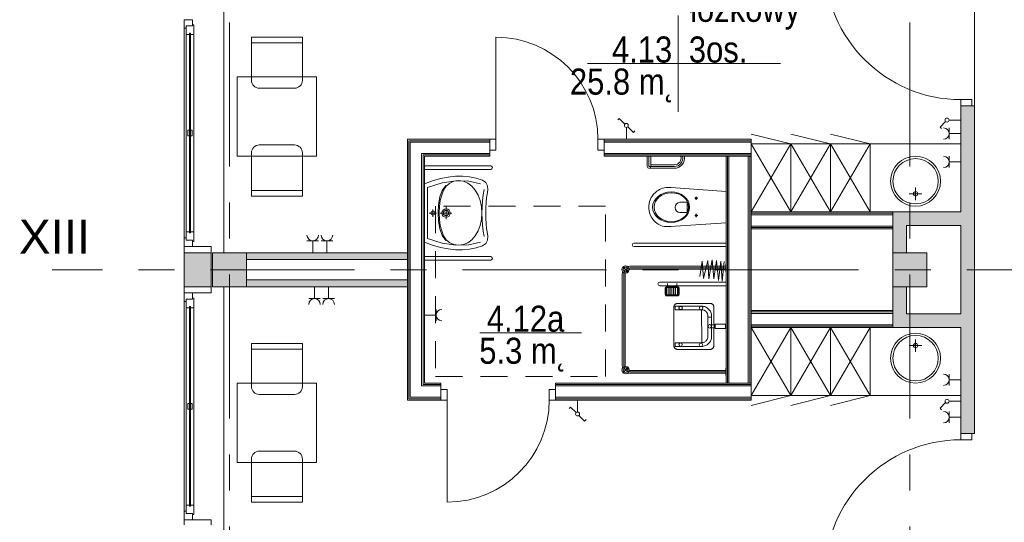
# Model space of a CAD drawing. Header units: centimetres. Extents: x -2424 to 1783, y 5 to 2907.
# Tile 6 of 99: x -1398 to -529, y 666 to 1109. Entities that reach past the tile are written whole.
import ezdxf

# ---------------------------------------------------------------- set-up
doc = ezdxf.new("R2010")
doc.units = ezdxf.units.CM
for name, pattern in [('Dash', [60, 30, -30]), ('Oś', [222.25, 127, -31.75, 31.75, -31.75]), ('Ponad', [39.688, 23.813, -15.875])]:
    doc.linetypes.add(name, pattern=pattern)
for name, color, linetype, lineweight in [('A-AREA', 32, 'Continuous', 13), ('A-AREA-IDEN', 2, 'Continuous', 13), ('A-DETL', 90, 'Continuous', 9), ('A-DETL-GENF', 92, 'Continuous', 9), ('A-DETL-MEDM', 33, 'Continuous', 13), ('A-DOOR', 31, 'Continuous', 13), ('A-FLOR-OVHD', 1, 'Ponad', 9), ('A-GLAZ', 151, 'Continuous', 13), ('A-WALL', 113, 'Continuous', 13), ('A-WALL-FNSH', 113, 'Continuous', 13), ('E-ELEC-EQPM', 71, 'Continuous', 9), ('I-FURN', 30, 'Continuous', 9), ('P-SANR-FIXT', 6, 'Continuous', 9), ('S-COLS', 52, 'Continuous', 13), ('S-GRID', 1, 'Continuous', 13), ('S-GRID-IDEN', 1, 'Continuous', 13)]:
    doc.layers.add(name, color=color, linetype=linetype, lineweight=lineweight)
doc.layers.add('A-WALL-PATT', color=111, linetype='Continuous', lineweight=13, plot=False)
doc.styles.add('Arial_11', font='arial.ttf', dxfattribs={"width": 0.85, "height": 23})
doc.styles.add('Arial_7', font='arial.ttf', dxfattribs={"height": 30})

msp = doc.modelspace()

# ---------------------------------------------------------------- hatches: boundary and pattern name
at = {"layer": 'S-COLS', "lineweight": 9}
for points in [[(-1197.62, 873.33), (-1197.62, 903.33), (-1227.62, 903.33), (-1227.62, 873.33)], [(-597.62, 873.33), (-597.62, 903.33), (-627.62, 903.33), (-627.62, 873.33)]]:
    msp.add_hatch(color=251, dxfattribs=at).paths.add_polyline_path(points, flags=0)

# ---------------------------------------------------------------- linework, layer by layer
at = {"layer": 'A-AREA', "color": 251, "lineweight": 9}
msp.add_line((-555.62, 1163.33), (-555.62, 1032.83), dxfattribs=at)
at = {"layer": 'A-AREA-IDEN', "color": 251, "lineweight": 9}
for p, q in [((-816.8, 1112.63), (-816.8, 1070.13)), ((-807.04, 1070.13), (-896.8, 1070.13)), ((-896.8, 1070.13), (-726.8, 1070.13)), ((-816.8, 1070.13), (-816.8, 1027.63)), ((-902.15, 832.77), (-991.9, 832.77))]:
    msp.add_line(p, q, dxfattribs=at)
at = {"layer": 'A-DETL', "color": 251, "linetype": 'Dash', "lineweight": 9}
for points, knots in [([(-561.62, 223.33), (-512.94, 223.33), (-458.63, 223.33), (-439.12, 233.02), (-439.12, 251.36), (-439.12, 296.62), (-439.12, 1289.33), (-439.12, 1326.28), (-439.12, 1329.11), (-439.12, 1432.79), (-439.12, 1435.62), (-439.12, 1472.57), (-476.08, 1472.57), (-478.91, 1472.57), (-555.62, 1472.57)], [0, 0, 0, 0, 1.364584, 2.39731, 3.331097, 14.882957, 26.638407, 37.929815, 39.498766, 40.694496, 42.263448, 43.102688, 43.941928, 45.215987, 45.215987, 45.215987, 45.215987]), ([(-555.62, 1472.57), (-478.91, 1472.57), (-450.62, 1472.57), (-439.12, 1472.57), (-439.12, 1461.07), (-439.12, 1432.79), (-439.12, 1329.11), (-439.12, 1326.28), (-439.12, 1289.33), (-402.17, 1289.33), (-399.34, 1289.33), (54.38, 1289.33), (347.2, 1289.33), (391.67, 1289.33), (413.88, 1267.11), (413.88, 1211.15), (413.88, 1019.9)], [0, 0, 0, 0, 1.274059, 1.834911, 2.395763, 3.964714, 5.438832, 7.007784, 7.847024, 8.686264, 14.083246, 22.278473, 30.929004, 34.961158, 36.402966, 39.45005, 39.45005, 39.45005, 39.45005])]:
    msp.add_open_spline(points, degree=3, knots=knots, dxfattribs=at)
at = {"layer": 'A-DETL-GENF', "color": 251, "lineweight": 9}
for p, q in [((-558.12, 1038.33), (-567.62, 1038.33)), ((-567.62, 1038.33), (-567.62, 1032.83)), ((-558.12, 1032.83), (-558.12, 1038.33)), ((-567.62, 1032.83), (-558.12, 1032.83)), ((-983.13, 993.83), (-983.13, 1003.33)), ((-983.13, 1003.33), (-977.63, 1003.33)), ((-977.63, 1003.33), (-977.63, 993.83)), ((-887.63, 1003.33), (-882.13, 1003.33)), ((-887.63, 993.83), (-887.63, 1003.33)), ((-882.13, 1003.33), (-882.13, 993.83)), ((-977.63, 993.83), (-983.13, 993.83)), ((-882.13, 993.83), (-887.63, 993.83)), ((-1020.62, 782.83), (-1026.12, 782.83)), ((-1026.12, 782.83), (-1026.12, 773.33)), ((-1020.62, 773.33), (-1020.62, 782.83)), ((-925.12, 782.83), (-930.62, 782.83)), ((-930.62, 782.83), (-930.62, 773.33)), ((-925.12, 773.33), (-925.12, 782.83)), ((-1026.12, 773.33), (-1020.62, 773.33)), ((-930.62, 773.33), (-925.12, 773.33)), ((-567.62, 738.33), (-567.62, 743.83)), ((-567.62, 743.83), (-558.12, 743.83)), ((-558.12, 738.33), (-567.62, 738.33)), ((-558.12, 743.83), (-558.12, 738.33))]:
    msp.add_line(p, q, dxfattribs=at)
at = {"layer": 'A-DETL-MEDM', "color": 251, "lineweight": 9}
for p, q in [((-558.12, 1038.33), (-567.62, 1038.33)), ((-567.62, 1038.33), (-567.62, 1032.83)), ((-558.12, 1032.83), (-558.12, 1038.33)), ((-567.62, 1032.83), (-558.12, 1032.83)), ((-977.63, 1003.33), (-983.13, 1003.33)), ((-983.13, 1003.33), (-983.13, 993.83)), ((-977.63, 993.83), (-977.63, 1003.33)), ((-887.63, 993.83), (-887.63, 1003.33)), ((-887.63, 1003.33), (-882.13, 1003.33)), ((-882.13, 1003.33), (-882.13, 993.83)), ((-983.13, 993.83), (-977.63, 993.83)), ((-882.13, 993.83), (-887.63, 993.83)), ((-1026.12, 773.33), (-1026.12, 782.83)), ((-1026.12, 782.83), (-1020.62, 782.83)), ((-1020.62, 782.83), (-1020.62, 773.33)), ((-930.62, 782.83), (-930.62, 773.33)), ((-925.12, 782.83), (-930.62, 782.83)), ((-925.12, 773.33), (-925.12, 782.83)), ((-1020.62, 773.33), (-1026.12, 773.33)), ((-930.62, 773.33), (-925.12, 773.33)), ((-567.62, 738.33), (-567.62, 743.83)), ((-567.62, 743.83), (-558.12, 743.83)), ((-558.12, 738.33), (-567.62, 738.33)), ((-558.12, 743.83), (-558.12, 738.33))]:
    msp.add_line(p, q, dxfattribs=at)
at = {"layer": 'A-DOOR', "color": 251, "lineweight": 9}
for p, q in [((-977.63, 1003.33), (-977.63, 1093.33)), ((-1020.62, 773.33), (-1020.62, 683.33))]:
    msp.add_line(p, q, dxfattribs=at)
for centre, radius, start, end in [((-567.62, 1158.33), 120, 180, 270), ((-977.63, 1003.33), 90, 0, 90), ((-1020.62, 773.33), 90, 270, 0), ((-567.62, 618.33), 120, 90, 180)]:
    msp.add_arc(centre, radius, start, end, dxfattribs=at)
at = {"layer": 'A-FLOR-OVHD', "color": 251, "lineweight": 9}
for p, q in [((-1030.89, 944.27), (-1030.89, 794.27)), ((-880.89, 944.27), (-1030.89, 944.27)), ((-880.89, 794.27), (-880.89, 944.27)), ((-1030.89, 794.27), (-880.89, 794.27))]:
    msp.add_line(p, q, dxfattribs=at)
at = {"layer": 'A-GLAZ', "color": 251, "lineweight": 9}
for p, q in [((-1252.62, 1108.83), (-1245.12, 1108.83)), ((-1252.62, 1101.33), (-1252.62, 1108.83)), ((-1252.62, 1108.83), (-1252.62, 908.83)), ((-1250.62, 1103.33), (-1245.12, 1103.33)), ((-1250.62, 1095.83), (-1250.62, 1103.33)), ((-1250.62, 1103.33), (-1250.62, 1101.33)), ((-1245.12, 1103.33), (-1250.62, 1103.33)), ((-1245.12, 1108.83), (-1245.12, 1103.33)), ((-1245.12, 1104.33), (-1244.12, 1104.33)), ((-1245.12, 1103.33), (-1245.12, 1104.33)), ((-1244.12, 1104.33), (-1244.12, 1095.83)), ((-1250.62, 1101.33), (-1252.62, 1101.33)), ((-1252.62, 916.33), (-1252.62, 1101.33)), ((-1247.87, 1095.83), (-1250.62, 1095.83)), ((-1250.62, 921.83), (-1250.62, 1095.83)), ((-1247.87, 1096.83), (-1246.87, 1096.83)), ((-1247.87, 920.83), (-1247.87, 1096.83)), ((-1247.87, 1096.83), (-1247.87, 1095.83)), ((-1246.87, 1096.83), (-1247.87, 1096.83)), ((-1246.87, 1096.83), (-1246.87, 920.83)), ((-1246.87, 1095.83), (-1246.87, 1096.83)), ((-1244.12, 1095.83), (-1246.87, 1095.83)), ((-1244.12, 921.83), (-1244.12, 1095.83)), ((-1249.37, 1011.33), (-1245.37, 1011.33)), ((-1249.37, 1006.33), (-1249.37, 1011.33)), ((-1245.37, 1011.33), (-1245.37, 1006.33)), ((-1245.37, 1006.33), (-1249.37, 1006.33)), ((-1250.62, 921.83), (-1247.87, 921.83)), ((-1250.62, 914.33), (-1250.62, 921.83)), ((-1247.87, 921.83), (-1247.87, 920.83)), ((-1246.87, 920.83), (-1247.87, 920.83)), ((-1247.87, 920.83), (-1246.87, 920.83)), ((-1246.87, 920.83), (-1246.87, 921.83)), ((-1246.87, 921.83), (-1244.12, 921.83)), ((-1244.12, 921.83), (-1244.12, 913.33)), ((-1252.62, 916.33), (-1250.62, 916.33)), ((-1252.62, 908.83), (-1252.62, 916.33)), ((-1250.62, 916.33), (-1250.62, 914.33)), ((-1245.12, 914.33), (-1250.62, 914.33)), ((-1250.62, 914.33), (-1245.12, 914.33)), ((-1245.12, 913.33), (-1245.12, 914.33)), ((-1245.12, 914.33), (-1245.12, 908.83)), ((-1244.12, 913.33), (-1245.12, 913.33)), ((-1245.12, 908.83), (-1252.62, 908.83)), ((-1252.62, 867.83), (-1245.12, 867.83)), ((-1252.62, 860.33), (-1252.62, 867.83)), ((-1252.62, 867.83), (-1252.62, 667.83)), ((-1250.62, 860.33), (-1252.62, 860.33)), ((-1252.62, 675.33), (-1252.62, 860.33)), ((-1250.62, 862.33), (-1245.12, 862.33)), ((-1250.62, 854.83), (-1250.62, 862.33)), ((-1250.62, 862.33), (-1250.62, 860.33)), ((-1245.12, 862.33), (-1250.62, 862.33)), ((-1245.12, 867.83), (-1245.12, 862.33)), ((-1245.12, 863.33), (-1244.12, 863.33)), ((-1245.12, 862.33), (-1245.12, 863.33)), ((-1244.12, 863.33), (-1244.12, 854.83)), ((-1247.87, 854.83), (-1250.62, 854.83)), ((-1250.62, 680.83), (-1250.62, 854.83)), ((-1247.87, 855.83), (-1246.87, 855.83)), ((-1247.87, 679.83), (-1247.87, 855.83)), ((-1247.87, 855.83), (-1247.87, 854.83)), ((-1246.87, 855.83), (-1247.87, 855.83)), ((-1246.87, 855.83), (-1246.87, 679.83)), ((-1246.87, 854.83), (-1246.87, 855.83)), ((-1244.12, 854.83), (-1246.87, 854.83)), ((-1244.12, 680.83), (-1244.12, 854.83)), ((-1249.37, 770.33), (-1245.37, 770.33)), ((-1249.37, 765.33), (-1249.37, 770.33)), ((-1245.37, 765.33), (-1249.37, 765.33)), ((-1245.37, 770.33), (-1245.37, 765.33)), ((-1250.62, 680.83), (-1247.87, 680.83)), ((-1250.62, 673.33), (-1250.62, 680.83)), ((-1247.87, 680.83), (-1247.87, 679.83)), ((-1246.87, 679.83), (-1247.87, 679.83)), ((-1247.87, 679.83), (-1246.87, 679.83)), ((-1246.87, 679.83), (-1246.87, 680.83)), ((-1246.87, 680.83), (-1244.12, 680.83)), ((-1244.12, 680.83), (-1244.12, 672.33)), ((-1252.62, 675.33), (-1250.62, 675.33)), ((-1252.62, 667.83), (-1252.62, 675.33)), ((-1250.62, 675.33), (-1250.62, 673.33)), ((-1245.12, 673.33), (-1250.62, 673.33)), ((-1250.62, 673.33), (-1245.12, 673.33)), ((-1245.12, 672.33), (-1245.12, 673.33)), ((-1245.12, 673.33), (-1245.12, 667.83)), ((-1244.12, 672.33), (-1245.12, 672.33)), ((-1245.12, 667.83), (-1252.62, 667.83))]:
    msp.add_line(p, q, dxfattribs=at)
at = {"layer": 'A-WALL', "color": 251, "lineweight": 9}
for p, q in [((-1217.62, 1353.33), (-1217.62, 903.33)), ((-567.62, 1032.83), (-567.62, 939.33)), ((-555.62, 1032.83), (-558.12, 1032.83)), ((-555.62, 743.83), (-555.62, 1032.83)), ((-983.13, 1002.08), (-1054.37, 1002.08)), ((-1054.37, 1002.08), (-1054.37, 774.58)), ((-983.13, 1000.83), (-1053.12, 1000.83)), ((-1053.12, 1000.83), (-1053.12, 775.83)), ((-752.62, 1002.08), (-882.13, 1002.08)), ((-752.62, 1000.83), (-882.13, 1000.83)), ((-752.62, 990.83), (-752.62, 1000.83)), ((-983.13, 990.83), (-1043.12, 990.83)), ((-1043.12, 990.83), (-1043.12, 785.83)), ((-983.13, 990.83), (-983.13, 993.83)), ((-882.13, 993.83), (-882.13, 990.83)), ((-752.62, 990.83), (-882.13, 990.83)), ((-983.13, 989.58), (-1041.87, 989.58)), ((-1041.87, 989.58), (-1041.87, 787.08)), ((-752.62, 989.58), (-882.13, 989.58)), ((-773.37, 988.33), (-773.37, 788.33)), ((-755.12, 988.33), (-772.12, 988.33)), ((-772.12, 988.33), (-772.12, 788.33)), ((-755.12, 988.33), (-755.12, 788.33)), ((-753.87, 988.33), (-753.87, 788.33)), ((-752.62, 938.08), (-627.62, 938.08)), ((-567.62, 939.33), (-627.62, 939.33)), ((-752.62, 936.83), (-752.62, 926.83)), ((-752.62, 936.83), (-627.62, 936.83)), ((-627.62, 926.83), (-627.62, 936.83)), ((-752.62, 926.83), (-627.62, 926.83)), ((-752.62, 925.58), (-627.62, 925.58)), ((-627.62, 924.33), (-627.62, 903.33)), ((-615.62, 927.33), (-567.62, 927.33)), ((-615.62, 903.33), (-615.62, 927.33)), ((-567.62, 927.33), (-567.62, 849.33)), ((-1252.62, 908.83), (-1252.62, 903.33)), ((-1252.62, 903.33), (-1252.62, 873.33)), ((-1228.62, 903.33), (-1252.62, 903.33)), ((-1228.62, 908.83), (-1245.12, 908.83)), ((-1228.62, 903.33), (-1228.62, 908.83)), ((-1228.62, 873.33), (-1228.62, 903.33)), ((-1055.62, 903.33), (-1197.62, 903.33)), ((-1197.62, 897.33), (-1055.62, 897.33)), ((-1055.62, 879.33), (-1197.62, 879.33)), ((-1252.62, 873.33), (-1228.62, 873.33)), ((-1252.62, 873.33), (-1252.62, 867.83)), ((-1228.62, 867.83), (-1228.62, 873.33)), ((-1217.62, 873.33), (-1217.62, 423.33)), ((-1197.62, 873.33), (-1055.62, 873.33)), ((-627.62, 873.33), (-627.62, 852.33)), ((-615.62, 849.33), (-615.62, 873.33)), ((-1245.12, 867.83), (-1228.62, 867.83)), ((-752.62, 851.08), (-627.62, 851.08)), ((-752.62, 849.83), (-752.62, 839.83)), ((-752.62, 849.83), (-627.62, 849.83)), ((-627.62, 839.83), (-627.62, 849.83)), ((-567.62, 849.33), (-615.62, 849.33)), ((-752.62, 839.83), (-627.62, 839.83)), ((-752.62, 838.58), (-627.62, 838.58)), ((-627.62, 837.33), (-567.62, 837.33)), ((-567.62, 837.33), (-567.62, 743.83)), ((-1043.12, 785.83), (-1026.12, 785.83)), ((-1041.87, 787.08), (-1026.12, 787.08)), ((-1026.12, 782.83), (-1026.12, 785.83)), ((-925.12, 787.08), (-752.62, 787.08)), ((-925.12, 785.83), (-925.12, 782.83)), ((-925.12, 785.83), (-752.62, 785.83)), ((-772.12, 788.33), (-755.12, 788.33)), ((-752.62, 775.83), (-752.62, 785.83)), ((-1054.37, 774.58), (-1026.12, 774.58)), ((-1053.12, 775.83), (-1026.12, 775.83)), ((-925.12, 775.83), (-752.62, 775.83)), ((-925.12, 774.58), (-752.62, 774.58)), ((-558.12, 743.83), (-555.62, 743.83)), ((-1252.62, 667.83), (-1252.62, 663.33)), ((-1228.62, 667.83), (-1245.12, 667.83)), ((-1228.62, 663.33), (-1228.62, 667.83))]:
    msp.add_line(p, q, dxfattribs=at)
at = {"layer": 'A-WALL-FNSH', "color": 251, "lineweight": 9}
for p, q in [((-983.13, 1003.33), (-1055.62, 1003.33)), ((-1055.62, 1003.33), (-1055.62, 773.33)), ((-752.62, 1003.33), (-882.13, 1003.33)), ((-752.62, 1000.83), (-752.62, 1003.33)), ((-983.13, 988.33), (-983.13, 990.83)), ((-882.13, 990.83), (-882.13, 988.33)), ((-752.62, 785.83), (-752.62, 990.83)), ((-1040.62, 988.33), (-983.13, 988.33)), ((-1040.62, 788.33), (-1040.62, 988.33)), ((-752.62, 988.33), (-882.13, 988.33)), ((-774.62, 988.33), (-774.62, 788.33)), ((-627.62, 939.33), (-752.62, 939.33)), ((-627.62, 936.83), (-627.62, 939.33)), ((-752.62, 924.33), (-627.62, 924.33)), ((-627.62, 924.33), (-627.62, 926.83)), ((-627.62, 852.33), (-752.62, 852.33)), ((-627.62, 849.83), (-627.62, 852.33)), ((-752.62, 837.33), (-627.62, 837.33)), ((-627.62, 837.33), (-627.62, 839.83)), ((-1026.12, 788.33), (-1040.62, 788.33)), ((-1026.12, 785.83), (-1026.12, 788.33)), ((-772.12, 788.33), (-925.12, 788.33)), ((-925.12, 788.33), (-925.12, 785.83)), ((-755.12, 788.33), (-752.62, 788.33)), ((-1055.62, 773.33), (-1026.12, 773.33)), ((-925.12, 773.33), (-752.62, 773.33)), ((-752.62, 773.33), (-752.62, 775.83))]:
    msp.add_line(p, q, dxfattribs=at)
at = {"layer": 'A-WALL-PATT', "color": 251, "linetype": 'Continuous', "lineweight": 9, "extrusion": (0, 0, -1)}
for points in [[(558.12, 743.83), (567.62, 1032.83), (567.62, 743.83)], [(567.62, 1032.83), (558.12, 743.83), (555.62, 1032.83)], [(555.62, 1032.83), (558.12, 743.83), (555.62, 743.83)], [(615.62, 927.33), (627.62, 939.33), (627.62, 927.33)], [(627.62, 939.33), (615.62, 927.33), (567.62, 939.33)], [(567.62, 939.33), (615.62, 927.33), (567.62, 927.33)], [(623.93, 903.33), (627.62, 927.33), (627.62, 903.33)], [(627.62, 927.33), (623.93, 903.33), (615.62, 927.33)], [(615.62, 927.33), (623.93, 903.33), (615.62, 903.33)], [(1252.62, 888.11), (1228.62, 903.33), (1252.62, 903.33)], [(1228.62, 903.33), (1252.62, 888.11), (1228.62, 873.33)], [(1055.62, 897.33), (1197.62, 903.33), (1197.62, 897.33)], [(1197.62, 903.33), (1055.62, 897.33), (1055.62, 903.33)], [(1228.62, 873.33), (1252.62, 888.11), (1252.62, 873.33)], [(1055.62, 873.33), (1197.62, 879.33), (1197.62, 873.33)], [(1197.62, 879.33), (1055.62, 873.33), (1055.62, 879.33)], [(615.62, 837.33), (627.62, 873.33), (627.62, 837.33)], [(627.62, 873.33), (615.62, 837.33), (615.62, 873.33)], [(567.62, 837.33), (615.62, 849.33), (615.62, 837.33)], [(615.62, 849.33), (567.62, 837.33), (567.62, 849.33)]]:
    msp.add_solid(points, dxfattribs=at)
at = {"layer": 'E-ELEC-EQPM', "color": 251, "lineweight": 9}
for p, q in [((-868.81, 1021.75), (-870.12, 1020.44)), ((-863.86, 1016.81), (-868.81, 1021.75)), ((-581.11, 1019.09), (-586.05, 1014.15)), ((-578.12, 1020.33), (-567.62, 1020.33)), ((-862.63, 1013.83), (-862.63, 1003.33)), ((-861.39, 1014.34), (-856.44, 1009.39)), ((-856.44, 1009.39), (-855.13, 1010.7)), ((-586.05, 1014.15), (-584.74, 1012.83)), ((-577.96, 1003.33), (-577.96, 1013.33)), ((-577.96, 1008.33), (-567.62, 1008.33)), ((-577.96, 978.33), (-577.96, 988.33)), ((-577.96, 983.33), (-567.62, 983.33)), ((-1144.2, 913.83), (-1134.04, 913.83)), ((-1139.12, 913.83), (-1139.12, 903.33)), ((-1131.7, 913.83), (-1121.54, 913.83)), ((-1126.62, 913.83), (-1126.62, 903.33)), ((-1137.62, 862.83), (-1137.62, 873.33)), ((-1125.12, 862.83), (-1125.12, 873.33)), ((-1132.54, 862.83), (-1142.7, 862.83)), ((-1120.04, 862.83), (-1130.2, 862.83)), ((-1030.29, 853.33), (-1030.29, 843.33)), ((-1030.29, 848.33), (-1040.62, 848.33)), ((-577.96, 786.33), (-577.96, 796.33)), ((-577.96, 791.33), (-567.62, 791.33)), ((-905.62, 762.83), (-905.62, 773.33)), ((-911.8, 767.26), (-913.11, 765.95)), ((-906.86, 762.31), (-911.8, 767.26)), ((-581.11, 771.09), (-586.05, 766.15)), ((-586.05, 766.15), (-584.74, 764.83)), ((-578.12, 772.33), (-567.62, 772.33)), ((-904.39, 759.84), (-899.44, 754.9)), ((-899.44, 754.9), (-898.13, 756.21)), ((-577.96, 753.33), (-577.96, 763.33)), ((-577.96, 758.33), (-567.62, 758.33))]:
    msp.add_line(p, q, dxfattribs=at)
for centre in [(-862.63, 1015.57), (-579.87, 1020.33), (-579.87, 772.33), (-905.62, 761.08)]:
    msp.add_circle(centre, 1.75, dxfattribs=at)
for centre, radius, start, end in [((-582.96, 1008.33), 5, 270, 90), ((-582.96, 983.33), 5, 270, 90), ((-1139.12, 918.91), 5.08, 180, 0), ((-1126.62, 918.91), 5.08, 180, 0), ((-1137.62, 857.75), 5.08, 0, 180), ((-1125.12, 857.75), 5.08, 0, 180), ((-1025.29, 848.33), 5, 90, 270), ((-582.96, 791.33), 5, 270, 90), ((-582.96, 758.33), 5, 270, 90)]:
    msp.add_arc(centre, radius, start, end, dxfattribs=at)
at = {"layer": 'I-FURN', "color": 251, "lineweight": 9}
for p, q in [((-1193.23, 1055.33), (-1193.23, 1093.33)), ((-1193.23, 1093.33), (-1148.23, 1093.33)), ((-1193.23, 1088.33), (-1148.23, 1088.33)), ((-1148.23, 1093.33), (-1148.23, 1055.33)), ((-1205.73, 988.33), (-1205.73, 1058.33)), ((-1205.73, 1058.33), (-1135.73, 1058.33)), ((-1135.73, 1058.33), (-1135.73, 988.33)), ((-1155.23, 1048.33), (-1186.23, 1048.33)), ((-717.62, 999.33), (-752.62, 1007.96)), ((-682.62, 999.33), (-717.62, 1007.96)), ((-647.62, 999.33), (-682.62, 1007.96)), ((-752.62, 939.33), (-717.62, 999.33)), ((-752.62, 999.33), (-717.62, 939.33)), ((-717.62, 999.33), (-752.62, 999.33)), ((-717.62, 939.33), (-717.62, 999.33)), ((-717.62, 939.33), (-682.62, 999.33)), ((-717.62, 999.33), (-682.62, 939.33)), ((-682.62, 999.33), (-717.62, 999.33)), ((-717.62, 999.33), (-717.62, 939.33)), ((-682.62, 939.33), (-682.62, 999.33)), ((-682.62, 939.33), (-647.62, 999.33)), ((-682.62, 999.33), (-647.62, 939.33)), ((-647.62, 999.33), (-682.62, 999.33)), ((-682.62, 999.33), (-682.62, 939.33)), ((-647.62, 939.33), (-647.62, 999.33)), ((-647.62, 999.33), (-647.62, 939.33)), ((-567.62, 999.33), (-647.62, 999.33)), ((-1193.23, 991.33), (-1193.23, 953.33)), ((-1155.23, 998.33), (-1186.23, 998.33)), ((-1148.23, 953.33), (-1148.23, 991.33)), ((-1135.73, 988.33), (-1205.73, 988.33)), ((-1193.23, 958.33), (-1148.23, 958.33)), ((-1193.23, 953.33), (-1148.23, 953.33)), ((-752.62, 837.33), (-717.62, 777.33)), ((-752.62, 777.33), (-717.62, 837.33)), ((-717.62, 837.33), (-717.62, 777.33)), ((-717.62, 837.33), (-682.62, 777.33)), ((-717.62, 777.33), (-682.62, 837.33)), ((-717.62, 777.33), (-717.62, 837.33)), ((-682.62, 837.33), (-682.62, 777.33)), ((-682.62, 837.33), (-647.62, 777.33)), ((-682.62, 777.33), (-647.62, 837.33)), ((-682.62, 777.33), (-682.62, 837.33)), ((-647.62, 837.33), (-647.62, 777.33)), ((-647.62, 777.33), (-647.62, 837.33)), ((-1193.23, 785.33), (-1193.23, 823.33)), ((-1193.23, 823.33), (-1148.23, 823.33)), ((-1193.23, 818.33), (-1148.23, 818.33)), ((-1148.23, 823.33), (-1148.23, 785.33)), ((-1205.73, 788.33), (-1205.73, 718.33)), ((-1135.73, 788.33), (-1205.73, 788.33)), ((-1135.73, 718.33), (-1135.73, 788.33)), ((-1155.23, 778.33), (-1186.23, 778.33)), ((-717.62, 777.33), (-752.62, 768.69)), ((-717.62, 777.33), (-752.62, 777.33)), ((-682.62, 777.33), (-717.62, 768.69)), ((-682.62, 777.33), (-717.62, 777.33)), ((-647.62, 777.33), (-682.62, 768.69)), ((-647.62, 777.33), (-682.62, 777.33)), ((-567.62, 777.33), (-647.62, 777.33)), ((-1193.23, 721.33), (-1193.23, 683.33)), ((-1155.23, 728.33), (-1186.23, 728.33)), ((-1148.23, 683.33), (-1148.23, 721.33)), ((-1205.73, 718.33), (-1135.73, 718.33)), ((-1193.23, 688.33), (-1148.23, 688.33)), ((-1193.23, 683.33), (-1148.23, 683.33))]:
    msp.add_line(p, q, dxfattribs=at)
for centre, start, end in [((-1186.23, 1055.33), 180, 270), ((-1155.23, 1055.33), 270, 0), ((-1186.23, 991.33), 90, 180), ((-1155.23, 991.33), 0, 90), ((-1186.23, 785.33), 180, 270), ((-1155.23, 785.33), 270, 0), ((-1186.23, 721.33), 90, 180), ((-1155.23, 721.33), 0, 90)]:
    msp.add_arc(centre, 7, start, end, dxfattribs=at)
at = {"layer": 'P-SANR-FIXT', "color": 251, "lineweight": 9}
for p, q in [((-844.24, 979.36), (-844.24, 988.33)), ((-842.68, 979.36), (-842.68, 988.33)), ((-841.12, 988.33), (-841.12, 979.36)), ((-982.22, 979.93), (-1040.62, 979.93)), ((-982.22, 976.73), (-1040.62, 976.73)), ((-820.25, 979.36), (-842.68, 979.36)), ((-820.25, 977.8), (-842.68, 977.8)), ((-820.25, 980.92), (-841.12, 980.92)), ((-1033.42, 966.71), (-1040.62, 964.13)), ((-1024.98, 964.91), (-1037.82, 960.83)), ((-1026.46, 968.67), (-1033.42, 966.71)), ((-1019.73, 970.01), (-1026.46, 968.67)), ((-1012.88, 966.78), (-1024.98, 964.91)), ((-1018.4, 964.63), (-1021.36, 961.96)), ((-1013.24, 970.72), (-1019.73, 970.01)), ((-1014.79, 966.31), (-1018.4, 964.63)), ((-1010.49, 966.91), (-1014.79, 966.31)), ((-1006.98, 970.8), (-1013.24, 970.72)), ((-1001.64, 966.46), (-1012.88, 966.78)), ((-1006.21, 966.31), (-1010.49, 966.91)), ((-1000.94, 970.24), (-1006.98, 970.8)), ((-1002.3, 964.61), (-1006.21, 966.31)), ((-998.82, 961.94), (-1002.3, 964.61)), ((-991.34, 964), (-1001.64, 966.46)), ((-995.11, 969.05), (-1000.94, 970.24)), ((-989.5, 967.21), (-995.11, 969.05)), ((-986.66, 965.25), (-989.5, 967.21)), ((-985.04, 962.32), (-986.66, 965.25)), ((-1037.82, 960.83), (-1037.82, 938.33)), ((-1027, 952.47), (-1024.91, 958.21)), ((-1023.7, 958.45), (-1025.45, 954.22)), ((-1024.91, 958.21), (-1021.88, 962.71)), ((-1021.36, 961.96), (-1023.7, 958.45)), ((-995.83, 958.41), (-998.82, 961.94)), ((-993.4, 954.16), (-995.83, 958.41)), ((-988.12, 958.97), (-988.99, 954.26)), ((-985.34, 954.79), (-984.61, 958.72)), ((-984.61, 958.72), (-985.04, 962.32)), ((-837.01, 956.56), (-838.58, 954.96)), ((-835.88, 957.49), (-837.01, 956.56)), ((-834.68, 958.32), (-835.88, 957.49)), ((-833.41, 959.05), (-834.68, 958.32)), ((-832.08, 959.67), (-833.41, 959.05)), ((-830.71, 960.17), (-832.08, 959.67)), ((-829.3, 960.55), (-830.71, 960.17)), ((-827.95, 960.8), (-829.3, 960.55)), ((-823.51, 960.85), (-827.95, 960.8)), ((-819.18, 960.54), (-823.51, 960.85)), ((-774.62, 957.38), (-819.18, 960.54)), ((-613.12, 955.26), (-602.12, 955.26)), ((-607.62, 949.76), (-607.62, 960.76)), ((-1028.2, 945.77), (-1027, 952.47)), ((-1026.66, 949.38), (-1027.36, 944.06)), ((-1025.45, 954.22), (-1026.66, 949.38)), ((-991.59, 949.31), (-993.4, 954.16)), ((-990.45, 943.98), (-991.59, 949.31)), ((-989.55, 949.18), (-989.88, 943.84)), ((-988.99, 954.26), (-989.55, 949.18)), ((-986.59, 942.93), (-986.33, 947.74)), ((-986.33, 947.74), (-985.9, 951.97)), ((-985.9, 951.97), (-985.34, 954.79)), ((-842.6, 946.42), (-842.8, 944.96)), ((-842.14, 948.42), (-842.6, 946.42)), ((-841.68, 949.85), (-842.14, 948.42)), ((-840.65, 951.97), (-841.68, 949.85)), ((-839.89, 953.23), (-840.65, 951.97)), ((-838.58, 954.96), (-839.89, 953.23)), ((-810.22, 947.81), (-815.35, 947.81)), ((-808.96, 939.58), (-808.96, 946.89)), ((-799.52, 951.29), (-802.32, 951.29)), ((-800.93, 952.66), (-800.93, 949.84)), ((-1037.82, 938.33), (-1037.82, 915.82)), ((-1029.89, 938.33), (-1036.4, 938.33)), ((-1034.9, 938.33), (-1034.76, 939.01)), ((-1034.76, 937.65), (-1034.9, 938.33)), ((-1034.76, 939.01), (-1034.38, 939.56)), ((-1034.38, 937.09), (-1034.76, 937.65)), ((-1034.38, 939.56), (-1033.83, 939.94)), ((-1033.83, 939.94), (-1033.15, 940.08)), ((-1033.15, 935.07), (-1033.15, 941.58)), ((-1033.15, 940.08), (-1032.47, 939.94)), ((-1032.47, 939.94), (-1031.91, 939.56)), ((-1031.91, 939.56), (-1031.54, 939.01)), ((-1031.54, 937.65), (-1031.91, 937.09)), ((-1031.54, 939.01), (-1031.4, 938.33)), ((-1031.4, 938.33), (-1031.54, 937.65)), ((-1028.59, 938.39), (-1028.2, 945.77)), ((-1028.2, 931.02), (-1028.59, 938.39)), ((-1027.36, 944.06), (-1027.59, 938.39)), ((-1027.59, 938.39), (-1027.36, 932.72)), ((-1016.36, 938.33), (-1026.86, 938.33)), ((-1025.36, 938.33), (-1025.07, 939.78)), ((-1025.07, 936.87), (-1025.36, 938.33)), ((-1025.07, 939.78), (-1024.26, 940.98)), ((-1024.26, 940.98), (-1023.07, 941.78)), ((-1023.91, 938.33), (-1023.73, 939.22)), ((-1023.73, 937.43), (-1023.91, 938.33)), ((-1023.73, 939.22), (-1023.24, 939.95)), ((-1023.24, 939.95), (-1022.5, 940.44)), ((-1023.07, 941.78), (-1021.61, 942.08)), ((-1022.5, 940.44), (-1021.61, 940.63)), ((-1021.61, 943.67), (-1021.61, 932.98)), ((-1021.61, 942.08), (-1020.15, 941.78)), ((-1021.61, 940.63), (-1020.72, 940.44)), ((-1020.72, 940.44), (-1019.98, 939.95)), ((-1020.15, 941.78), (-1018.96, 940.98)), ((-1019.98, 939.95), (-1019.49, 939.22)), ((-1019.49, 939.22), (-1019.31, 938.33)), ((-1019.31, 938.33), (-1019.49, 937.43)), ((-1018.96, 940.98), (-1018.15, 939.78)), ((-1018.15, 939.78), (-1017.86, 938.33)), ((-1017.86, 938.33), (-1018.15, 936.87)), ((-990.06, 938.31), (-990.45, 943.98)), ((-990.45, 932.64), (-990.06, 938.31)), ((-989.88, 943.84), (-990.1, 938.34)), ((-990.1, 938.34), (-989.88, 932.84)), ((-986.61, 938.33), (-986.59, 942.93)), ((-986.59, 933.73), (-986.61, 938.33)), ((-842.8, 944.96), (-842.87, 943.48)), ((-842.87, 943.48), (-842.8, 942)), ((-842.8, 942), (-842.6, 940.54)), ((-842.6, 940.54), (-842.14, 938.54)), ((-842.14, 938.54), (-841.68, 937.1)), ((-815.35, 938.66), (-810.22, 938.66)), ((-1033.83, 936.71), (-1034.38, 937.09)), ((-1033.15, 936.57), (-1033.83, 936.71)), ((-1032.47, 936.71), (-1033.15, 936.57)), ((-1031.91, 937.09), (-1032.47, 936.71)), ((-1027, 924.32), (-1028.2, 931.02)), ((-1027.36, 932.72), (-1026.66, 927.41)), ((-1024.26, 935.67), (-1025.07, 936.87)), ((-1023.07, 934.87), (-1024.26, 935.67)), ((-1023.24, 936.7), (-1023.73, 937.43)), ((-1022.5, 936.21), (-1023.24, 936.7)), ((-1021.61, 934.57), (-1023.07, 934.87)), ((-1021.61, 936.02), (-1022.5, 936.21)), ((-1020.72, 936.21), (-1021.61, 936.02)), ((-1020.15, 934.87), (-1021.61, 934.57)), ((-1019.98, 936.7), (-1020.72, 936.21)), ((-1018.96, 935.67), (-1020.15, 934.87)), ((-1019.49, 937.43), (-1019.98, 936.7)), ((-1018.15, 936.87), (-1018.96, 935.67)), ((-991.59, 927.34), (-990.45, 932.64)), ((-989.88, 932.84), (-989.55, 927.5)), ((-986.33, 928.91), (-986.59, 933.73)), ((-841.68, 937.1), (-840.65, 934.99)), ((-840.65, 934.99), (-839.89, 933.73)), ((-839.89, 933.73), (-838.58, 932)), ((-838.58, 932), (-837.01, 930.4)), ((-837.01, 930.4), (-835.88, 929.47)), ((-835.88, 929.47), (-834.68, 928.64)), ((-819.19, 926.76), (-774.62, 929.58)), ((-799.52, 936.18), (-802.32, 936.18)), ((-800.93, 937.55), (-800.93, 934.73)), ((-1024.91, 918.57), (-1027, 924.32)), ((-1026.66, 927.41), (-1025.45, 922.57)), ((-1025.45, 922.57), (-1023.7, 918.33)), ((-995.83, 918.29), (-993.4, 922.51)), ((-993.4, 922.51), (-991.59, 927.34)), ((-989.55, 927.5), (-988.99, 922.42)), ((-988.99, 922.42), (-988.12, 917.71)), ((-985.9, 924.68), (-986.33, 928.91)), ((-985.34, 921.86), (-985.9, 924.68)), ((-984.61, 917.93), (-985.34, 921.86)), ((-834.68, 928.64), (-833.41, 927.91)), ((-833.41, 927.91), (-832.08, 927.29)), ((-832.08, 927.29), (-830.71, 926.79)), ((-830.71, 926.79), (-829.3, 926.41)), ((-829.3, 926.41), (-827.95, 926.45)), ((-827.95, 926.45), (-823.51, 926.4)), ((-823.51, 926.4), (-819.19, 926.76)), ((-1040.62, 912.52), (-1033.42, 909.94)), ((-1037.82, 915.82), (-1024.98, 911.74)), ((-1024.98, 911.74), (-1012.88, 909.87)), ((-1021.88, 914.07), (-1024.91, 918.57)), ((-1023.7, 918.33), (-1021.36, 914.82)), ((-1021.36, 914.82), (-1018.4, 912.16)), ((-1018.4, 912.16), (-1014.79, 910.47)), ((-1006.21, 910.46), (-1002.3, 912.14)), ((-1002.3, 912.14), (-998.82, 914.79)), ((-1001.64, 910.19), (-991.34, 912.65)), ((-998.82, 914.79), (-995.83, 918.29)), ((-986.66, 911.4), (-985.04, 914.33)), ((-985.04, 914.33), (-984.61, 917.93)), ((-855.82, 911.89), (-774.62, 911.89)), ((-1033.42, 909.94), (-1026.46, 907.98)), ((-1026.46, 907.98), (-1019.73, 906.64)), ((-1019.73, 906.64), (-1013.24, 905.93)), ((-1014.79, 910.47), (-1010.49, 909.88)), ((-1013.24, 905.93), (-1006.98, 905.85)), ((-1012.88, 909.87), (-1001.64, 910.19)), ((-1010.49, 909.88), (-1006.21, 910.46)), ((-1006.98, 905.85), (-1000.94, 906.41)), ((-1000.94, 906.41), (-995.11, 907.6)), ((-995.11, 907.6), (-989.5, 909.44)), ((-989.5, 909.44), (-986.66, 911.4)), ((-855.82, 908.77), (-774.62, 908.77)), ((-982.22, 899.93), (-1040.62, 899.93)), ((-1040.62, 896.73), (-982.22, 896.73)), ((-795.64, 895.81), (-797.94, 882.28)), ((-794.62, 880.5), (-795.64, 895.81)), ((-790.79, 896.32), (-794.62, 880.5)), ((-789.77, 880.24), (-790.79, 896.32)), ((-786.95, 897.09), (-789.77, 880.24)), ((-785.42, 880.24), (-786.95, 897.09)), ((-783.12, 896.58), (-785.42, 880.24)), ((-781.33, 878.96), (-783.12, 896.58)), ((-779.29, 895.81), (-781.33, 878.96)), ((-778.01, 878.2), (-779.29, 895.81)), ((-776.48, 895.56), (-778.01, 878.2)), ((-860.87, 886.08), (-865.75, 890.96)), ((-774.92, 891.38), (-859.42, 891.38)), ((-774.62, 890.13), (-859.42, 890.13)), ((-774.92, 888.88), (-859.42, 888.88)), ((-774.92, 893.38), (-774.62, 893.38)), ((-774.92, 886.88), (-774.92, 893.38)), ((-774.62, 886.88), (-774.92, 886.88)), ((-866.17, 803.72), (-866.17, 884.63)), ((-864.92, 884.63), (-864.92, 803.72)), ((-863.67, 803.72), (-863.67, 884.63)), ((-774.83, 877.43), (-833.23, 877.43)), ((-833.23, 874.23), (-774.83, 874.23)), ((-828.52, 866.54), (-828.52, 872.14)), ((-828.22, 866.54), (-828.22, 872.14)), ((-827.92, 866.54), (-827.92, 872.14)), ((-827.42, 873.24), (-817.02, 873.24)), ((-827.42, 872.94), (-817.02, 872.94)), ((-827.42, 872.64), (-817.02, 872.64)), ((-827.12, 872.64), (-827.12, 866.04)), ((-826.82, 872.64), (-826.82, 866.04)), ((-826.47, 873.24), (-826.47, 876.24)), ((-826.47, 873.64), (-817.97, 873.64)), ((-826.47, 873.44), (-817.97, 873.44)), ((-825.22, 872.64), (-825.22, 866.04)), ((-824.92, 872.64), (-824.92, 866.04)), ((-823.32, 872.64), (-823.32, 866.04)), ((-823.02, 872.64), (-823.02, 866.04)), ((-821.42, 872.64), (-821.42, 866.04)), ((-821.12, 872.64), (-821.12, 866.04)), ((-819.52, 872.64), (-819.52, 866.04)), ((-819.22, 872.64), (-819.22, 866.04)), ((-817.97, 873.24), (-817.97, 876.24)), ((-817.62, 872.64), (-817.62, 866.04)), ((-817.32, 872.64), (-817.32, 866.04)), ((-816.52, 872.14), (-816.52, 866.54)), ((-816.22, 872.14), (-816.22, 866.54)), ((-815.92, 872.14), (-815.92, 866.54)), ((-817.02, 866.04), (-827.42, 866.04)), ((-817.02, 865.74), (-827.42, 865.74)), ((-817.02, 865.44), (-827.42, 865.44)), ((-820.58, 856.24), (-820.63, 855.96)), ((-820.63, 855.96), (-820.63, 821)), ((-820.5, 856.51), (-820.58, 856.24)), ((-820.4, 856.78), (-820.5, 856.51)), ((-820.27, 857.03), (-820.4, 856.78)), ((-820.11, 857.27), (-820.27, 857.03)), ((-819.93, 857.5), (-820.11, 857.27)), ((-819.74, 857.71), (-819.93, 857.5)), ((-819.52, 857.9), (-819.74, 857.71)), ((-819.65, 856.12), (-796.22, 856.19)), ((-819.65, 852.97), (-819.65, 856.12)), ((-796.25, 852.97), (-819.65, 852.97)), ((-819.3, 858.07), (-819.52, 857.9)), ((-819.05, 858.22), (-819.3, 858.07)), ((-818.8, 858.35), (-819.05, 858.22)), ((-818.54, 858.45), (-818.8, 858.35)), ((-818.27, 858.52), (-818.54, 858.45)), ((-817.99, 858.57), (-818.27, 858.52)), ((-817.71, 858.57), (-817.99, 858.57)), ((-788.17, 858.57), (-817.71, 858.57)), ((-816.2, 854.9), (-816.23, 854.75)), ((-816.23, 854.75), (-816.23, 854.6)), ((-816.23, 854.6), (-816.23, 854.45)), ((-816.23, 854.45), (-816.2, 854.31)), ((-816.17, 855.04), (-816.2, 854.9)), ((-816.2, 854.31), (-816.17, 854.17)), ((-816.12, 855.17), (-816.17, 855.04)), ((-816.17, 854.17), (-816.12, 854.03)), ((-816.06, 855.3), (-816.12, 855.17)), ((-816.12, 854.03), (-816.06, 853.91)), ((-815.98, 855.42), (-816.06, 855.3)), ((-816.06, 853.91), (-815.98, 853.79)), ((-815.9, 855.53), (-815.98, 855.42)), ((-815.98, 853.79), (-815.9, 853.67)), ((-815.8, 855.64), (-815.9, 855.53)), ((-815.9, 853.67), (-815.8, 853.57)), ((-815.7, 855.73), (-815.8, 855.64)), ((-815.8, 853.57), (-815.7, 853.47)), ((-815.59, 855.82), (-815.7, 855.73)), ((-815.7, 853.47), (-815.59, 853.39)), ((-815.47, 855.89), (-815.59, 855.82)), ((-815.59, 853.39), (-815.47, 853.32)), ((-815.34, 855.95), (-815.47, 855.89)), ((-815.47, 853.32), (-815.34, 853.25)), ((-815.2, 856), (-815.34, 855.95)), ((-815.34, 853.25), (-815.2, 853.21)), ((-815.06, 856.04), (-815.2, 856)), ((-815.2, 853.21), (-815.06, 853.17)), ((-814.92, 856.06), (-815.06, 856.04)), ((-815.06, 853.17), (-814.92, 853.15)), ((-814.77, 856.07), (-814.92, 856.06)), ((-814.92, 853.15), (-814.77, 853.14)), ((-814.62, 856.06), (-814.77, 856.07)), ((-814.77, 853.14), (-814.62, 853.15)), ((-814.47, 856.04), (-814.62, 856.06)), ((-814.62, 853.15), (-814.47, 853.17)), ((-814.33, 856), (-814.47, 856.04)), ((-814.47, 853.17), (-814.33, 853.21)), ((-814.2, 855.95), (-814.33, 856)), ((-814.33, 853.21), (-814.2, 853.25)), ((-814.07, 855.89), (-814.2, 855.95)), ((-814.2, 853.25), (-814.07, 853.32)), ((-813.95, 855.82), (-814.07, 855.89)), ((-814.07, 853.32), (-813.95, 853.39)), ((-813.84, 855.73), (-813.95, 855.82)), ((-813.95, 853.39), (-813.84, 853.47)), ((-813.73, 855.64), (-813.84, 855.73)), ((-813.84, 853.47), (-813.73, 853.57)), ((-813.64, 855.53), (-813.73, 855.64)), ((-813.73, 853.57), (-813.64, 853.67)), ((-813.55, 855.42), (-813.64, 855.53)), ((-813.64, 853.67), (-813.55, 853.79)), ((-813.48, 855.3), (-813.55, 855.42)), ((-813.55, 853.79), (-813.48, 853.91)), ((-813.42, 855.17), (-813.48, 855.3)), ((-813.48, 853.91), (-813.42, 854.03)), ((-813.37, 855.04), (-813.42, 855.17)), ((-813.42, 854.03), (-813.37, 854.17)), ((-813.33, 854.9), (-813.37, 855.04)), ((-813.37, 854.17), (-813.33, 854.31)), ((-813.31, 854.75), (-813.33, 854.9)), ((-813.33, 854.31), (-813.31, 854.45)), ((-813.3, 854.6), (-813.31, 854.75)), ((-796.05, 823.9), (-796.25, 852.97)), ((-796.22, 856.19), (-795.33, 856.15)), ((-795.17, 852.86), (-795.72, 852.94)), ((-795.33, 856.15), (-794.47, 856.02)), ((-794.64, 852.72), (-795.17, 852.86)), ((-794.13, 852.53), (-794.64, 852.72)), ((-794.47, 856.02), (-793.64, 855.8)), ((-793.64, 852.3), (-794.13, 852.53)), ((-793.64, 855.8), (-792.84, 855.51)), ((-793.19, 852.02), (-793.64, 852.3)), ((-792.76, 851.7), (-793.19, 852.02)), ((-792.84, 855.51), (-792.08, 855.14)), ((-792.36, 851.34), (-792.76, 851.7)), ((-792.01, 850.95), (-792.36, 851.34)), ((-792.08, 855.14), (-791.36, 854.71)), ((-791.69, 850.52), (-792.01, 850.95)), ((-791.36, 854.71), (-790.69, 854.2)), ((-790.69, 854.2), (-790.07, 853.64)), ((-790.07, 853.64), (-789.51, 853.02)), ((-789.51, 853.02), (-789.01, 852.35)), ((-789.01, 852.35), (-788.57, 851.64)), ((-788.57, 851.64), (-788.2, 850.88)), ((-788.2, 850.88), (-787.91, 850.08)), ((-787.9, 858.52), (-788.17, 858.57)), ((-787.63, 858.44), (-787.9, 858.52)), ((-787.37, 858.34), (-787.63, 858.44)), ((-787.12, 858.21), (-787.37, 858.34)), ((-786.88, 858.05), (-787.12, 858.21)), ((-786.65, 857.87), (-786.88, 858.05)), ((-786.43, 857.68), (-786.65, 857.87)), ((-786.23, 857.46), (-786.43, 857.68)), ((-786.05, 857.24), (-786.23, 857.46)), ((-785.89, 857), (-786.05, 857.24)), ((-785.76, 856.74), (-785.89, 857)), ((-785.65, 856.48), (-785.76, 856.74)), ((-785.57, 856.22), (-785.65, 856.48)), ((-785.52, 855.94), (-785.57, 856.22)), ((-785.5, 855.67), (-785.52, 855.94)), ((-785.5, 840.51), (-785.5, 855.67)), ((-791.41, 850.06), (-791.69, 850.52)), ((-791.17, 849.58), (-791.41, 850.06)), ((-790.99, 849.07), (-791.17, 849.58)), ((-790.85, 848.54), (-790.99, 849.07)), ((-790.77, 847.99), (-790.85, 848.54)), ((-790.74, 847.42), (-790.77, 847.99)), ((-790.74, 846.42), (-790.74, 847.42)), ((-790.74, 847.05), (-790.74, 829.45)), ((-787.52, 846.42), (-790.74, 846.42)), ((-787.91, 850.08), (-787.69, 849.24)), ((-787.69, 849.24), (-787.56, 848.38)), ((-787.56, 848.38), (-787.52, 846.42)), ((-787.56, 828.49), (-787.52, 847.05)), ((-787.57, 839.64), (-787.57, 837.03)), ((-785.3, 839.64), (-787.57, 839.64)), ((-787.57, 837.03), (-785.3, 837.03)), ((-785.5, 820.69), (-785.5, 836.1)), ((-785.3, 837.03), (-785.3, 839.64)), ((-785.17, 836.39), (-785.13, 840.28)), ((-784.41, 840.29), (-784.41, 836.38)), ((-775.14, 840.29), (-784.41, 840.29)), ((-775.14, 836.38), (-784.41, 836.38)), ((-775.14, 836.38), (-775.14, 840.29)), ((-793.19, 824.86), (-793.64, 824.58)), ((-792.76, 825.18), (-793.19, 824.86)), ((-792.36, 825.54), (-792.76, 825.18)), ((-792.01, 825.93), (-792.36, 825.54)), ((-791.69, 826.36), (-792.01, 825.93)), ((-791.41, 826.81), (-791.69, 826.36)), ((-791.17, 827.3), (-791.41, 826.81)), ((-790.99, 827.81), (-791.17, 827.3)), ((-790.85, 828.34), (-790.99, 827.81)), ((-790.77, 828.89), (-790.85, 828.34)), ((-790.74, 829.45), (-790.77, 828.89)), ((-789.01, 824.52), (-788.57, 825.24)), ((-788.57, 825.24), (-788.2, 826)), ((-788.2, 826), (-787.91, 826.8)), ((-787.91, 826.8), (-787.69, 827.63)), ((-787.69, 827.63), (-787.56, 828.49)), ((-607.62, 826.9), (-607.62, 815.9)), ((-820.63, 821), (-820.63, 820.72)), ((-820.63, 820.72), (-820.58, 820.44)), ((-820.58, 820.44), (-820.51, 820.17)), ((-820.51, 820.17), (-820.41, 819.91)), ((-820.41, 819.91), (-820.28, 819.65)), ((-820.28, 819.65), (-820.13, 819.41)), ((-820.13, 819.41), (-819.96, 819.18)), ((-819.96, 819.18), (-819.77, 818.97)), ((-819.77, 818.97), (-819.56, 818.78)), ((-819.65, 823.9), (-819.65, 820.76)), ((-819.65, 823.9), (-796.05, 823.9)), ((-796.25, 820.76), (-819.65, 820.76)), ((-819.56, 818.78), (-819.33, 818.6)), ((-819.33, 818.6), (-819.09, 818.45)), ((-819.09, 818.45), (-818.83, 818.32)), ((-818.83, 818.32), (-818.57, 818.21)), ((-818.57, 818.21), (-818.29, 818.14)), ((-818.29, 818.14), (-818.01, 818.09)), ((-818.01, 818.09), (-788.48, 818.09)), ((-796.22, 820.68), (-795.33, 820.73)), ((-795.17, 824.03), (-795.72, 823.94)), ((-795.33, 820.73), (-794.47, 820.86)), ((-794.64, 824.16), (-795.17, 824.03)), ((-794.13, 824.35), (-794.64, 824.16)), ((-794.47, 820.86), (-793.64, 821.07)), ((-793.64, 824.58), (-794.13, 824.35)), ((-793.64, 821.07), (-792.84, 821.36)), ((-792.84, 821.36), (-792.08, 821.73)), ((-792.08, 821.73), (-791.36, 822.17)), ((-791.36, 822.17), (-790.69, 822.67)), ((-790.69, 822.67), (-790.07, 823.23)), ((-790.07, 823.23), (-789.51, 823.85)), ((-789.51, 823.85), (-789.01, 824.52)), ((-788.48, 818.09), (-788.2, 818.09)), ((-788.2, 818.09), (-787.93, 818.14)), ((-787.93, 818.14), (-787.66, 818.22)), ((-787.66, 818.22), (-787.4, 818.33)), ((-787.4, 818.33), (-787.14, 818.47)), ((-787.14, 818.47), (-786.9, 818.63)), ((-786.9, 818.63), (-786.66, 818.81)), ((-786.66, 818.81), (-786.44, 819.02)), ((-786.44, 819.02), (-786.24, 819.23)), ((-786.24, 819.23), (-786.06, 819.46)), ((-786.06, 819.46), (-785.9, 819.7)), ((-785.9, 819.7), (-785.76, 819.95)), ((-785.76, 819.95), (-785.65, 820.21)), ((-785.65, 820.21), (-785.5, 820.69)), ((-785.57, 820.47), (-785.52, 820.72)), ((-613.12, 821.4), (-602.12, 821.4)), ((-860.87, 802.27), (-865.75, 797.39)), ((-774.92, 799.47), (-859.42, 799.47)), ((-774.92, 801.47), (-774.62, 801.47)), ((-774.92, 794.97), (-774.92, 801.47)), ((-774.62, 798.22), (-859.62, 798.22)), ((-774.92, 796.97), (-859.42, 796.97)), ((-774.62, 794.97), (-774.92, 794.97))]:
    msp.add_line(p, q, dxfattribs=at)
for centre, radius in [((-607.62, 966.33), 22), ((-607.62, 966.33), 20), ((-607.62, 955.26), 1.9), ((-800.93, 951.29), 0.825), ((-800.93, 936.18), 0.825), ((-863.31, 888.52), 3.25), ((-864.8, 890), 0.62), ((-863.31, 888.52), 2.1), ((-864.8, 890), 0.32), ((-861.83, 887.03), 0.62), ((-861.83, 887.03), 0.32), ((-814.86, 854.68), 1.5), ((-796.67, 854.59), 1.5), ((-789.12, 838.4), 1.5), ((-607.62, 810.33), 22), ((-607.62, 810.33), 20), ((-814.8, 822.24), 1.5), ((-796.86, 822.11), 1.5), ((-607.62, 821.4), 1.9), ((-863.31, 799.83), 3.25), ((-864.8, 798.35), 0.62), ((-863.31, 799.83), 2.1), ((-861.83, 801.32), 0.62), ((-861.83, 801.32), 0.32), ((-864.8, 798.35), 0.32)]:
    msp.add_circle(centre, radius, dxfattribs=at)
for centre, radius, start, end in [((-820.25, 986.77), 5.85, 270, 15.43824), ((-820.25, 986.77), 7.41, 270, 12.13274), ((-820.25, 986.77), 8.97, 270, 9.99957), ((-982.22, 978.33), 1.6, 270, 90), ((-842.68, 979.36), 1.56, 180, 270), ((-842.68, 979.36), 1.56, 270, 0), ((-815.12, 943.23), 4.58, 92.80221, 267.19779), ((-810.1, 946.64), 1.17, 12.23395, 95.88986), ((-810.1, 939.83), 1.17, 264.11014, 347.76605), ((-855.82, 910.33), 1.56, 90, 270), ((-982.22, 898.33), 1.6, 270, 90), ((-859.42, 884.63), 6.75, 163.50351, 180), ((-859.42, 884.63), 5.5, 90, 180), ((-859.42, 884.63), 6.75, 90, 106.49649), ((-859.42, 884.63), 4.25, 90, 98.85109), ((-859.42, 884.63), 4.25, 171.14891, 180), ((-833.23, 875.83), 1.6, 90, 270), ((-827.42, 872.14), 1.1, 90, 180), ((-827.42, 872.14), 0.8, 90, 180), ((-827.42, 872.14), 0.5, 90, 180), ((-817.02, 872.14), 1.1, 0, 90), ((-817.02, 872.14), 0.8, 0, 90), ((-817.02, 872.14), 0.5, 0, 90), ((-827.42, 866.54), 1.1, 180, 270), ((-827.42, 866.54), 0.8, 180, 270), ((-827.42, 866.54), 0.5, 180, 270), ((-817.02, 866.54), 0.5, 270, 0), ((-817.02, 866.54), 0.8, 270, 0), ((-817.02, 866.54), 1.1, 270, 0), ((-859.42, 803.72), 6.75, 180, 196.49649), ((-859.42, 803.72), 5.5, 180, 270), ((-859.42, 803.72), 4.25, 180, 188.85109), ((-859.42, 803.72), 4.25, 261.14891, 270), ((-859.42, 803.72), 6.75, 253.50351, 270)]:
    msp.add_arc(centre, radius, start, end, dxfattribs=at)
for centre, major_axis, ratio in [((-823.13, 943.43), (16.33, 0), 0.823529), ((-822.89, 943.43), (15.16, 0), 0.845174), ((-822.22, 873.97), (0.325, 0), 0.224951)]:
    msp.add_ellipse(centre, major_axis=major_axis, ratio=ratio, dxfattribs=at)
at = {"layer": 'S-COLS', "color": 251, "lineweight": 9}
for p, q in [((-1197.62, 903.33), (-1227.62, 903.33)), ((-1227.62, 903.33), (-1227.62, 873.33)), ((-1197.62, 873.33), (-1197.62, 903.33)), ((-597.62, 903.33), (-627.62, 903.33)), ((-627.62, 903.33), (-627.62, 873.33)), ((-597.62, 873.33), (-597.62, 903.33)), ((-1227.62, 873.33), (-1197.62, 873.33)), ((-627.62, 873.33), (-597.62, 873.33))]:
    msp.add_line(p, q, dxfattribs=at)
at = {"layer": 'S-GRID', "color": 251, "linetype": 'Oś', "lineweight": 9}
for p, q in [((-1212.62, 2884.27), (-1212.62, 27.13)), ((-612.62, 2884.27), (-612.62, 27.13)), ((1342.46, 888.33), (-1368.76, 888.33))]:
    msp.add_line(p, q, dxfattribs=at)

# ---------------------------------------------------------------- texts
at = {"layer": 'A-AREA-IDEN', "color": 251, "lineweight": 9, "style": 'Arial_11', "width": 0.85}
for s, p in [('łóżkowy', (-806.41, 1106.91)), ('4.13', (-875.32, 1071.02)), ('3os.', (-807.52, 1071.02)), ('25.8 m˛', (-912.39, 1042.74)), ('4.12a', (-985.67, 833.66)), ('5.3 m˛', (-992.32, 805.38))]:
    msp.add_text(s, height=23, dxfattribs=at).set_placement(p)
at = {"layer": 'S-GRID-IDEN', "color": 251, "lineweight": 9, "style": 'Arial_7'}
msp.add_text('XIII', height=30, dxfattribs=at).set_placement((-1398.21, 902.39))

doc.saveas('drawing.dxf')
